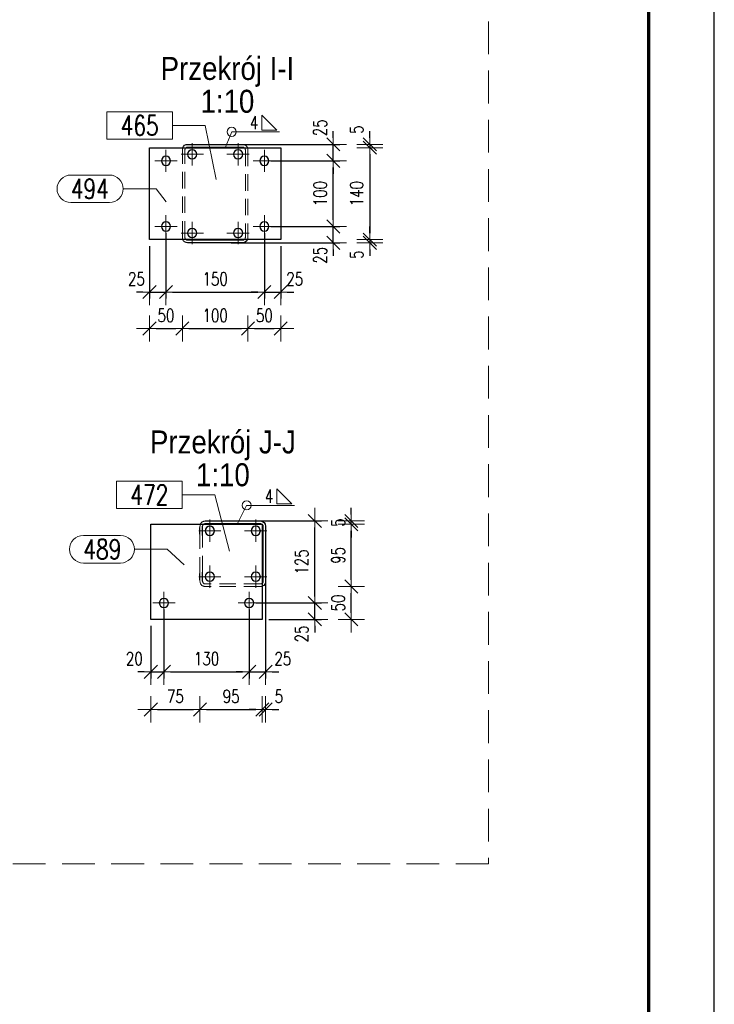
# Model space of a CAD drawing. Header units: millimetres. Extents: x -877 to 135, y 14151 to 14821.
# Tile 29 of 46: x 24 to 129, y 14301 to 14451. Entities that reach past the tile are written whole.
import ezdxf
from ezdxf.enums import TextEntityAlignment as Align

# ---------------------------------------------------------------- set-up
doc = ezdxf.new("R2010")
doc.units = ezdxf.units.MM
doc.header["$LTSCALE"] = 10
doc.linetypes.add('HIDDEN', pattern=[0.375, 0.25, -0.125])
doc.linetypes.add('MITTE', pattern=[2, 1.25, -0.25, 0.25, -0.25])
doc.layers.get('Defpoints').update_dxf_attribs({"color": 1})
doc.layers.add('_FORMATKA', color=8, linetype='Continuous', plot=False)
for name, color, linetype, lineweight in [('_RAMKA', 7, 'Continuous', 35), ('PS_Bolt', 4, 'Continuous', 13), ('PS_DIM', 4, 'Continuous', 13), ('PS_Hidden', 2, 'HIDDEN', 9), ('PS_Mid', 5, 'MITTE', 15), ('PS_Pos', 1, 'Continuous', 15), ('PS_SOLID', 7, 'Continuous', 30), ('PS_TEXT', 3, 'Continuous', 18), ('PS_Weld', 1, 'Continuous', 9)]:
    doc.layers.add(name, color=color, linetype=linetype, lineweight=lineweight)
doc.styles.add('ARIAL', font='arial.ttf')
doc.styles.add('gil', font='txt', dxfattribs={"width": 0.9})
doc.styles.add('simplex', font='simplex.shx', dxfattribs={"width": 0.75})
doc.dimstyles.new('1_10_PRZ', dxfattribs={"dimtxt": 2, "dimasz": 1, "dimexe": 2, "dimexo": 5, "dimgap": 1, "dimtad": 1, "dimdec": 0, "dimlfac": 10, "dimtxsty": 'simplex', "dimblk": 'dimznak', "dimcen": 2, "dimse1": 1, "dimse2": 1, "dimclrt": 3, "dimadec": 1, "dimazin": 0, "dimtfac": 1, "dimtdec": 0, "dimtix": 1, "dimtmove": 2, "dimatfit": 3, "dimldrblk": 'dim-grot', "dimfxl": 1, "dimarcsym": 0})
doc.dimstyles.new('1_10_SC', dxfattribs={"dimtxt": 2, "dimasz": 1, "dimexe": 1, "dimexo": 1, "dimgap": 1, "dimtad": 1, "dimdec": 0, "dimlfac": 10, "dimtxsty": 'simplex', "dimblk": 'dimznak', "dimcen": 2, "dimclrd": 256, "dimclre": 256, "dimclrt": 3, "dimadec": 1, "dimazin": 0, "dimtfac": 1, "dimtdec": 0, "dimtix": 1, "dimtmove": 2, "dimatfit": 3, "dimldrblk": 'dim-grot', "dimfxl": 1, "dimarcsym": 0})

# ---------------------------------------------------------------- blocks, each defined once
blk = doc.blocks.new('*X383')
at = {"color": 4, "linetype": 'Continuous'}
for p, q in [((940.76, 14645.6), (941.96, 14644.64)), ((941.96, 14644.64), (940.76, 14643.68)), ((944.76, 14644.64), (940.76, 14644.64)), ((944.76, 14645.6), (943.56, 14644.64)), ((943.56, 14644.64), (944.76, 14643.68))]:
    blk.add_line(p, q, dxfattribs=at)
blk = doc.blocks.new('*X384')
at = {"color": 4, "linetype": 'Continuous'}
blk.add_line((995.66, 14645.14), (995.66, 14645.14), dxfattribs=at)
blk.add_line((995.66, 14645.14), (995.66, 14645.14), dxfattribs=at)
blk.add_line((995.66, 14645.14), (995.66, 14645.14), dxfattribs=at)
blk.add_line((995.66, 14645.14), (995.66, 14645.14), dxfattribs=at)
blk.add_line((995.66, 14645.14), (995.66, 14645.14), dxfattribs=at)
blk = doc.blocks.new('*X385')
at = {"color": 4, "linetype": 'Continuous'}
for p, q in [((940.76, 14645.6), (941.96, 14644.64)), ((941.96, 14644.64), (940.76, 14643.68)), ((944.76, 14644.64), (940.76, 14644.64)), ((944.76, 14645.6), (943.56, 14644.64)), ((943.56, 14644.64), (944.76, 14643.68))]:
    blk.add_line(p, q, dxfattribs=at)
blk = doc.blocks.new('*X386')
at = {"color": 4, "linetype": 'Continuous'}
blk.add_line((995.66, 14654.14), (995.66, 14654.14), dxfattribs=at)
blk.add_line((995.66, 14654.14), (995.66, 14654.14), dxfattribs=at)
blk.add_line((995.66, 14654.14), (995.66, 14654.14), dxfattribs=at)
blk.add_line((995.66, 14654.14), (995.66, 14654.14), dxfattribs=at)
blk.add_line((995.66, 14654.14), (995.66, 14654.14), dxfattribs=at)
blk = doc.blocks.new('*X387')
at = {"color": 4, "linetype": 'Continuous'}
for p, q in [((940.76, 14655.6), (941.96, 14654.64)), ((944.76, 14655.6), (943.56, 14654.64)), ((941.96, 14654.64), (940.76, 14653.68)), ((944.76, 14654.64), (940.76, 14654.64)), ((943.56, 14654.64), (944.76, 14653.68))]:
    blk.add_line(p, q, dxfattribs=at)
blk = doc.blocks.new('*X388')
at = {"color": 4, "linetype": 'Continuous'}
for p, q in [((940.76, 14655.6), (941.96, 14654.64)), ((944.76, 14655.6), (943.56, 14654.64)), ((941.96, 14654.64), (940.76, 14653.68)), ((944.76, 14654.64), (940.76, 14654.64)), ((943.56, 14654.64), (944.76, 14653.68))]:
    blk.add_line(p, q, dxfattribs=at)
blk = doc.blocks.new('dimznak')
at = {"color": 0}
for points in [[(0, 2), (0, -2)], [(-2, 0), (2, 0)]]:
    blk.add_lwpolyline(points, dxfattribs=at)
at = {"color": 2}
blk.add_lwpolyline([(1, 1), (-1, -1)], dxfattribs=at)
blk = doc.blocks.new('*D389')
at = {"layer": 'Defpoints', "color": 0, "transparency": 16777216}
for p in [(45.86, 14419.71), (43.36, 14417.71), (45.86, 14409.71)]:
    blk.add_point(p, dxfattribs=at)
at = {"layer": 'PS_DIM', "lineweight": -2, "transparency": 16777216}
for p, q in [((45.86, 14418.71), (45.86, 14408.71)), ((43.36, 14416.71), (43.36, 14408.71)), ((42.36, 14409.71), (41.36, 14409.71)), ((43.36, 14409.71), (45.86, 14409.71)), ((46.86, 14409.71), (47.86, 14409.71))]:
    blk.add_line(p, q, dxfattribs=at)
blk.add_blockref('dimznak', (43.36, 14409.71), dxfattribs=at)
at = {"layer": 'PS_DIM', "lineweight": -2, "transparency": 16777216, "rotation": 180}
blk.add_blockref('dimznak', (45.86, 14409.71), dxfattribs=at)
at = {"layer": 'PS_DIM', "color": 3, "transparency": 16777216, "insert": (41.36, 14411.71), "char_height": 2, "attachment_point": 5, "style": 'simplex'}
blk.add_mtext('25', dxfattribs=at)
blk = doc.blocks.new('dim-grot')
blk.add_hatch(color=256).paths.add_polyline_path([(0, 0), (-2, 0.5), (-2, -0.5)])
blk.add_lwpolyline([(0, 0), (-2, 0.5), (-2, -0.5), (0, 0)])
blk = doc.blocks.new('*D390')
at = {"layer": 'Defpoints', "color": 0, "transparency": 16777216}
for p in [(45.86, 14419.71), (60.86, 14419.71), (60.86, 14409.71)]:
    blk.add_point(p, dxfattribs=at)
at = {"layer": 'PS_DIM', "lineweight": -2, "transparency": 16777216}
for p, q in [((45.86, 14418.71), (45.86, 14408.71)), ((60.86, 14418.71), (60.86, 14408.71)), ((46.86, 14409.71), (59.86, 14409.71))]:
    blk.add_line(p, q, dxfattribs=at)
at = {"layer": 'PS_DIM', "lineweight": -2, "transparency": 16777216, "rotation": 180}
blk.add_blockref('dimznak', (45.86, 14409.71), dxfattribs=at)
at = {"layer": 'PS_DIM', "lineweight": -2, "transparency": 16777216}
blk.add_blockref('dimznak', (60.86, 14409.71), dxfattribs=at)
at = {"layer": 'PS_DIM', "color": 3, "transparency": 16777216, "insert": (53.36, 14411.71), "char_height": 2, "attachment_point": 5, "style": 'simplex'}
blk.add_mtext('150', dxfattribs=at)
blk = doc.blocks.new('*D391')
at = {"layer": 'Defpoints', "color": 0, "transparency": 16777216}
for p in [(60.86, 14419.71), (63.36, 14417.71), (63.36, 14409.71)]:
    blk.add_point(p, dxfattribs=at)
at = {"layer": 'PS_DIM', "lineweight": -2, "transparency": 16777216}
for p, q in [((60.86, 14418.71), (60.86, 14408.71)), ((63.36, 14416.71), (63.36, 14408.71)), ((59.86, 14409.71), (58.86, 14409.71)), ((60.86, 14409.71), (63.36, 14409.71)), ((64.36, 14409.71), (65.36, 14409.71))]:
    blk.add_line(p, q, dxfattribs=at)
blk.add_blockref('dimznak', (60.86, 14409.71), dxfattribs=at)
at = {"layer": 'PS_DIM', "lineweight": -2, "transparency": 16777216, "rotation": 180}
blk.add_blockref('dimznak', (63.36, 14409.71), dxfattribs=at)
at = {"layer": 'PS_DIM', "color": 3, "transparency": 16777216, "insert": (65.49, 14411.71), "char_height": 2, "attachment_point": 5, "style": 'simplex'}
blk.add_mtext('25', dxfattribs=at)
blk = doc.blocks.new('*D392')
at = {"layer": 'Defpoints', "color": 0, "transparency": 16777216}
for p in [(48.36, 14422.31), (43.36, 14417.71), (48.36, 14404.15)]:
    blk.add_point(p, dxfattribs=at)
at = {"layer": 'PS_DIM', "color": 0, "lineweight": -2, "transparency": 16777216}
blk.add_line((44.36, 14404.15), (47.36, 14404.15), dxfattribs=at)
at = {"layer": 'PS_DIM', "color": 0, "lineweight": -2, "transparency": 16777216, "rotation": 180}
blk.add_blockref('dimznak', (43.36, 14404.15), dxfattribs=at)
at = {"layer": 'PS_DIM', "color": 0, "lineweight": -2, "transparency": 16777216}
blk.add_blockref('dimznak', (48.36, 14404.15), dxfattribs=at)
at = {"layer": 'PS_DIM', "color": 3, "transparency": 16777216, "insert": (45.86, 14406.15), "char_height": 2, "attachment_point": 5, "style": 'simplex'}
blk.add_mtext('50', dxfattribs=at)
blk = doc.blocks.new('*D393')
at = {"layer": 'Defpoints', "color": 0, "transparency": 16777216}
for p in [(58.36, 14423.44), (48.36, 14422.31), (58.36, 14404.15)]:
    blk.add_point(p, dxfattribs=at)
at = {"layer": 'PS_DIM', "color": 0, "lineweight": -2, "transparency": 16777216}
blk.add_line((49.36, 14404.15), (57.36, 14404.15), dxfattribs=at)
at = {"layer": 'PS_DIM', "color": 0, "lineweight": -2, "transparency": 16777216, "rotation": 180}
blk.add_blockref('dimznak', (48.36, 14404.15), dxfattribs=at)
at = {"layer": 'PS_DIM', "color": 0, "lineweight": -2, "transparency": 16777216}
blk.add_blockref('dimznak', (58.36, 14404.15), dxfattribs=at)
at = {"layer": 'PS_DIM', "color": 3, "transparency": 16777216, "insert": (53.36, 14406.15), "char_height": 2, "attachment_point": 5, "style": 'simplex'}
blk.add_mtext('100', dxfattribs=at)
blk = doc.blocks.new('*D394')
at = {"layer": 'Defpoints', "color": 0, "transparency": 16777216}
for p in [(58.36, 14423.44), (63.36, 14417.71), (63.36, 14404.15)]:
    blk.add_point(p, dxfattribs=at)
at = {"layer": 'PS_DIM', "color": 0, "lineweight": -2, "transparency": 16777216}
blk.add_line((59.36, 14404.15), (62.36, 14404.15), dxfattribs=at)
at = {"layer": 'PS_DIM', "color": 0, "lineweight": -2, "transparency": 16777216, "rotation": 180}
blk.add_blockref('dimznak', (58.36, 14404.15), dxfattribs=at)
at = {"layer": 'PS_DIM', "color": 0, "lineweight": -2, "transparency": 16777216}
blk.add_blockref('dimznak', (63.36, 14404.15), dxfattribs=at)
at = {"layer": 'PS_DIM', "color": 3, "transparency": 16777216, "insert": (60.86, 14406.15), "char_height": 2, "attachment_point": 5, "style": 'simplex'}
blk.add_mtext('50', dxfattribs=at)
blk = doc.blocks.new('*D395')
at = {"layer": 'Defpoints', "color": 0, "transparency": 16777216}
for p in [(60.86, 14419.71), (71.36, 14419.71), (54.79, 14417.21)]:
    blk.add_point(p, dxfattribs=at)
at = {"layer": 'PS_DIM', "lineweight": -2, "transparency": 16777216}
for p, q in [((71.36, 14420.71), (71.36, 14421.71)), ((61.86, 14419.71), (72.36, 14419.71)), ((71.36, 14417.21), (71.36, 14419.71)), ((55.79, 14417.21), (72.36, 14417.21)), ((71.36, 14416.21), (71.36, 14415.21))]:
    blk.add_line(p, q, dxfattribs=at)
for p, rotation in [((71.36, 14419.71), 270), ((71.36, 14417.21), 90)]:
    blk.add_blockref('dimznak', p, dxfattribs=dict(at, rotation=rotation))
at = {"layer": 'PS_DIM', "color": 3, "transparency": 16777216, "insert": (69.36, 14415.32), "char_height": 2, "attachment_point": 5, "rotation": 90, "style": 'simplex'}
blk.add_mtext('25', dxfattribs=at)
blk = doc.blocks.new('*D396')
at = {"layer": 'Defpoints', "color": 0, "transparency": 16777216}
for p in [(60.86, 14429.71), (71.36, 14429.71), (60.86, 14419.71)]:
    blk.add_point(p, dxfattribs=at)
at = {"layer": 'PS_DIM', "lineweight": -2, "transparency": 16777216}
for p, q in [((61.86, 14429.71), (72.36, 14429.71)), ((71.36, 14420.71), (71.36, 14428.71)), ((61.86, 14419.71), (72.36, 14419.71))]:
    blk.add_line(p, q, dxfattribs=at)
for p, rotation in [((71.36, 14429.71), 90), ((71.36, 14419.71), 270)]:
    blk.add_blockref('dimznak', p, dxfattribs=dict(at, rotation=rotation))
at = {"layer": 'PS_DIM', "color": 3, "transparency": 16777216, "insert": (69.36, 14424.71), "char_height": 2, "attachment_point": 5, "rotation": 90, "style": 'simplex'}
blk.add_mtext('100', dxfattribs=at)
blk = doc.blocks.new('*D397')
at = {"layer": 'Defpoints', "color": 0, "transparency": 16777216}
for p in [(53.36, 14432.21), (71.36, 14432.21), (60.86, 14429.71)]:
    blk.add_point(p, dxfattribs=at)
at = {"layer": 'PS_DIM', "lineweight": -2, "transparency": 16777216}
for p, q in [((71.36, 14433.21), (71.36, 14434.21)), ((54.36, 14432.21), (72.36, 14432.21)), ((71.36, 14429.71), (71.36, 14432.21)), ((61.86, 14429.71), (72.36, 14429.71)), ((71.36, 14428.71), (71.36, 14427.71))]:
    blk.add_line(p, q, dxfattribs=at)
for p, rotation in [((71.36, 14432.21), 270), ((71.36, 14429.71), 90)]:
    blk.add_blockref('dimznak', p, dxfattribs=dict(at, rotation=rotation))
at = {"layer": 'PS_DIM', "color": 3, "transparency": 16777216, "insert": (69.36, 14434.75), "char_height": 2, "attachment_point": 5, "rotation": 90, "style": 'simplex'}
blk.add_mtext('25', dxfattribs=at)
blk = doc.blocks.new('*D398')
at = {"layer": 'Defpoints', "color": 0, "transparency": 16777216}
for p in [(53.36, 14432.21), (63.36, 14431.71), (76.93, 14431.71)]:
    blk.add_point(p, dxfattribs=at)
at = {"layer": 'PS_DIM', "color": 0, "lineweight": -2, "transparency": 16777216}
for p, q in [((76.93, 14433.21), (76.93, 14434.21)), ((76.93, 14432.21), (76.93, 14431.71)), ((76.93, 14430.71), (76.93, 14429.71))]:
    blk.add_line(p, q, dxfattribs=at)
for p, rotation in [((76.93, 14432.21), 270), ((76.93, 14431.71), 90)]:
    blk.add_blockref('dimznak', p, dxfattribs=dict(at, rotation=rotation))
at = {"layer": 'PS_DIM', "color": 3, "transparency": 16777216, "insert": (74.93, 14434.47), "char_height": 2, "attachment_point": 5, "rotation": 90, "style": 'simplex'}
blk.add_mtext('5', dxfattribs=at)
blk = doc.blocks.new('*D399')
at = {"layer": 'Defpoints', "color": 0, "transparency": 16777216}
for p in [(63.36, 14431.71), (63.36, 14417.71), (76.93, 14417.71)]:
    blk.add_point(p, dxfattribs=at)
at = {"layer": 'PS_DIM', "color": 0, "lineweight": -2, "transparency": 16777216}
blk.add_line((76.93, 14430.71), (76.93, 14418.71), dxfattribs=at)
for p, rotation in [((76.93, 14431.71), 90), ((76.93, 14417.71), 270)]:
    blk.add_blockref('dimznak', p, dxfattribs=dict(at, rotation=rotation))
at = {"layer": 'PS_DIM', "color": 3, "transparency": 16777216, "insert": (74.93, 14424.71), "char_height": 2, "attachment_point": 5, "rotation": 90, "style": 'simplex'}
blk.add_mtext('140', dxfattribs=at)
blk = doc.blocks.new('*D400')
at = {"layer": 'Defpoints', "color": 0, "transparency": 16777216}
for p in [(53.36, 14417.21), (63.36, 14417.71), (76.93, 14417.21)]:
    blk.add_point(p, dxfattribs=at)
at = {"layer": 'PS_DIM', "color": 0, "lineweight": -2, "transparency": 16777216}
for p, q in [((76.93, 14418.71), (76.93, 14419.71)), ((76.93, 14417.71), (76.93, 14417.21)), ((76.93, 14416.21), (76.93, 14415.21))]:
    blk.add_line(p, q, dxfattribs=at)
for p, rotation in [((76.93, 14417.71), 270), ((76.93, 14417.21), 90)]:
    blk.add_blockref('dimznak', p, dxfattribs=dict(at, rotation=rotation))
at = {"layer": 'PS_DIM', "color": 3, "transparency": 16777216, "insert": (74.93, 14415.41), "char_height": 2, "attachment_point": 5, "rotation": 90, "style": 'simplex'}
blk.add_mtext('5', dxfattribs=at)
blk = doc.blocks.new('Przekrój')
at = {"layer": 'PS_DIM', "style": 'ARIAL', "flags": 4}
for tag, p in [('PRZEKRÓJ', (7.89, 7.75)), ('SKALA', (7.89, 1.75))]:
    blk.add_attdef(tag, text='', height=3.5, dxfattribs=at).set_placement(p, align=Align.MIDDLE_CENTER)
blk = doc.blocks.new('*U279')
at = {"layer": '_FORMATKA', "lineweight": -3}
blk.add_lwpolyline([(-1000, 0), (0, 0), (0, 594), (-1000, 594)], close=True, dxfattribs=at)
at = {"layer": '_RAMKA', "lineweight": -3, "const_width": 0.5}
blk.add_lwpolyline([(-970, 10), (-10, 10), (-10, 584), (-970, 584)], close=True, dxfattribs=at)
blk = doc.blocks.new('*D579')
at = {"layer": 'Defpoints', "color": 0, "transparency": 16777216}
for p in [(45.55, 14362.32, 51.09), (43.55, 14359.82, 51.09), (45.55, 14351.82)]:
    blk.add_point(p, dxfattribs=at)
at = {"layer": 'PS_DIM', "lineweight": -2, "transparency": 16777216}
for p, q in [((45.55, 14361.32), (45.55, 14350.82)), ((43.55, 14358.82), (43.55, 14350.82)), ((42.55, 14351.82), (41.55, 14351.82)), ((43.55, 14351.82), (45.55, 14351.82)), ((46.55, 14351.82), (47.55, 14351.82))]:
    blk.add_line(p, q, dxfattribs=at)
blk.add_blockref('dimznak', (43.55, 14351.82), dxfattribs=at)
at = {"layer": 'PS_DIM', "lineweight": -2, "transparency": 16777216, "rotation": 180}
blk.add_blockref('dimznak', (45.55, 14351.82), dxfattribs=at)
at = {"layer": 'PS_DIM', "color": 3, "transparency": 16777216, "insert": (41.04, 14353.82), "char_height": 2, "attachment_point": 5, "style": 'simplex'}
blk.add_mtext('20', dxfattribs=at)
blk = doc.blocks.new('*D580')
at = {"layer": 'Defpoints', "color": 0, "transparency": 16777216}
for p in [(45.55, 14362.32, 51.09), (58.55, 14362.32, 51.09), (58.55, 14351.82)]:
    blk.add_point(p, dxfattribs=at)
at = {"layer": 'PS_DIM', "lineweight": -2, "transparency": 16777216}
for p, q in [((45.55, 14361.32), (45.55, 14350.82)), ((58.55, 14361.32), (58.55, 14350.82)), ((46.55, 14351.82), (57.55, 14351.82))]:
    blk.add_line(p, q, dxfattribs=at)
at = {"layer": 'PS_DIM', "lineweight": -2, "transparency": 16777216, "rotation": 180}
blk.add_blockref('dimznak', (45.55, 14351.82), dxfattribs=at)
at = {"layer": 'PS_DIM', "lineweight": -2, "transparency": 16777216}
blk.add_blockref('dimznak', (58.55, 14351.82), dxfattribs=at)
at = {"layer": 'PS_DIM', "color": 3, "transparency": 16777216, "insert": (52.05, 14353.82), "char_height": 2, "attachment_point": 5, "style": 'simplex'}
blk.add_mtext('130', dxfattribs=at)
blk = doc.blocks.new('*D581')
at = {"layer": 'Defpoints', "color": 0, "transparency": 16777216}
for p in [(61.05, 14368.18, 51.09), (58.55, 14362.32, 51.09), (61.05, 14351.82)]:
    blk.add_point(p, dxfattribs=at)
at = {"layer": 'PS_DIM', "lineweight": -2, "transparency": 16777216}
for p, q in [((61.05, 14367.18), (61.05, 14350.82)), ((58.55, 14361.32), (58.55, 14350.82)), ((57.55, 14351.82), (56.55, 14351.82)), ((58.55, 14351.82), (61.05, 14351.82)), ((62.05, 14351.82), (63.05, 14351.82))]:
    blk.add_line(p, q, dxfattribs=at)
blk.add_blockref('dimznak', (58.55, 14351.82), dxfattribs=at)
at = {"layer": 'PS_DIM', "lineweight": -2, "transparency": 16777216, "rotation": 180}
blk.add_blockref('dimznak', (61.05, 14351.82), dxfattribs=at)
at = {"layer": 'PS_DIM', "color": 3, "transparency": 16777216, "insert": (63.67, 14353.82), "char_height": 2, "attachment_point": 5, "style": 'simplex'}
blk.add_mtext('25', dxfattribs=at)
blk = doc.blocks.new('*D582')
at = {"layer": 'Defpoints', "color": 0, "transparency": 16777216}
for p in [(58.55, 14362.32, 51.09), (68.55, 14362.32), (60.55, 14359.82, 51.09)]:
    blk.add_point(p, dxfattribs=at)
at = {"layer": 'PS_DIM', "lineweight": -2, "transparency": 16777216}
for p, q in [((68.55, 14363.32), (68.55, 14364.32)), ((59.55, 14362.32), (69.55, 14362.32)), ((68.55, 14359.82), (68.55, 14362.32)), ((61.55, 14359.82), (69.55, 14359.82)), ((68.55, 14358.82), (68.55, 14357.82))]:
    blk.add_line(p, q, dxfattribs=at)
for p, rotation in [((68.55, 14362.32), 270), ((68.55, 14359.82), 90)]:
    blk.add_blockref('dimznak', p, dxfattribs=dict(at, rotation=rotation))
at = {"layer": 'PS_DIM', "color": 3, "transparency": 16777216, "insert": (66.55, 14357.6), "char_height": 2, "attachment_point": 5, "rotation": 90, "style": 'simplex'}
blk.add_mtext('25', dxfattribs=at)
blk = doc.blocks.new('*D583')
at = {"layer": 'Defpoints', "color": 0, "transparency": 16777216}
for p in [(56.53, 14374.82, 51.09), (68.55, 14374.82), (58.55, 14362.32, 51.09)]:
    blk.add_point(p, dxfattribs=at)
at = {"layer": 'PS_DIM', "lineweight": -2, "transparency": 16777216}
for p, q in [((57.53, 14374.82), (69.55, 14374.82)), ((68.55, 14363.32), (68.55, 14373.82)), ((59.55, 14362.32), (69.55, 14362.32))]:
    blk.add_line(p, q, dxfattribs=at)
for p, rotation in [((68.55, 14374.82), 90), ((68.55, 14362.32), 270)]:
    blk.add_blockref('dimznak', p, dxfattribs=dict(at, rotation=rotation))
at = {"layer": 'PS_DIM', "color": 3, "transparency": 16777216, "insert": (66.55, 14368.57), "char_height": 2, "attachment_point": 5, "rotation": 90, "style": 'simplex'}
blk.add_mtext('125', dxfattribs=at)
blk = doc.blocks.new('*D584')
at = {"layer": 'Defpoints', "color": 0, "transparency": 16777216}
for p in [(56.05, 14364.82, 51.09), (74.1, 14364.82), (60.55, 14359.82, 51.09)]:
    blk.add_point(p, dxfattribs=at)
at = {"layer": 'PS_DIM', "color": 0, "lineweight": -2, "transparency": 16777216}
blk.add_line((74.1, 14360.82), (74.1, 14363.82), dxfattribs=at)
for p, rotation in [((74.1, 14364.82), 90), ((74.1, 14359.82), 270)]:
    blk.add_blockref('dimznak', p, dxfattribs=dict(at, rotation=rotation))
at = {"layer": 'PS_DIM', "color": 3, "transparency": 16777216, "insert": (72.1, 14362.32), "char_height": 2, "attachment_point": 5, "rotation": 90, "style": 'simplex'}
blk.add_mtext('50', dxfattribs=at)
blk = doc.blocks.new('*D585')
at = {"layer": 'Defpoints', "color": 0, "transparency": 16777216}
for p in [(56.05, 14374.32, 51.09), (74.1, 14374.32), (56.05, 14364.82, 51.09)]:
    blk.add_point(p, dxfattribs=at)
at = {"layer": 'PS_DIM', "color": 0, "lineweight": -2, "transparency": 16777216}
blk.add_line((74.1, 14365.82), (74.1, 14373.32), dxfattribs=at)
for p, rotation in [((74.1, 14374.32), 90), ((74.1, 14364.82), 270)]:
    blk.add_blockref('dimznak', p, dxfattribs=dict(at, rotation=rotation))
at = {"layer": 'PS_DIM', "color": 3, "transparency": 16777216, "insert": (72.1, 14369.57), "char_height": 2, "attachment_point": 5, "rotation": 90, "style": 'simplex'}
blk.add_mtext('95', dxfattribs=at)
blk = doc.blocks.new('*D591')
at = {"layer": 'Defpoints', "color": 0, "transparency": 16777216}
for p in [(56.05, 14374.82), (74.1, 14374.82), (56.05, 14374.32)]:
    blk.add_point(p, dxfattribs=at)
at = {"layer": 'PS_DIM', "color": 0, "lineweight": -2, "transparency": 16777216}
for p, q in [((74.1, 14375.82), (74.1, 14376.82)), ((74.1, 14374.32), (74.1, 14374.82)), ((74.1, 14373.32), (74.1, 14372.32))]:
    blk.add_line(p, q, dxfattribs=at)
for p, rotation in [((74.1, 14374.82), 270), ((74.1, 14374.32), 90)]:
    blk.add_blockref('dimznak', p, dxfattribs=dict(at, rotation=rotation))
at = {"layer": 'PS_DIM', "color": 3, "transparency": 16777216, "insert": (72.1, 14374.57), "char_height": 2, "attachment_point": 5, "rotation": 90, "style": 'simplex'}
blk.add_mtext('5', dxfattribs=at)
blk = doc.blocks.new('*D592')
at = {"layer": 'Defpoints', "color": 0, "transparency": 16777216}
for p in [(51.05, 14368.55), (43.55, 14359.82), (51.05, 14346.09)]:
    blk.add_point(p, dxfattribs=at)
at = {"layer": 'PS_DIM', "color": 0, "lineweight": -2, "transparency": 16777216}
blk.add_line((44.55, 14346.09), (50.05, 14346.09), dxfattribs=at)
at = {"layer": 'PS_DIM', "color": 0, "lineweight": -2, "transparency": 16777216, "rotation": 180}
blk.add_blockref('dimznak', (43.55, 14346.09), dxfattribs=at)
at = {"layer": 'PS_DIM', "color": 0, "lineweight": -2, "transparency": 16777216}
blk.add_blockref('dimznak', (51.05, 14346.09), dxfattribs=at)
at = {"layer": 'PS_DIM', "color": 3, "transparency": 16777216, "insert": (47.3, 14348.09), "char_height": 2, "attachment_point": 5, "style": 'simplex'}
blk.add_mtext('75', dxfattribs=at)
blk = doc.blocks.new('*D593')
at = {"layer": 'Defpoints', "color": 0, "transparency": 16777216}
for p in [(51.05, 14368.55), (60.55, 14359.82), (60.55, 14346.09)]:
    blk.add_point(p, dxfattribs=at)
at = {"layer": 'PS_DIM', "color": 0, "lineweight": -2, "transparency": 16777216}
blk.add_line((52.05, 14346.09), (59.55, 14346.09), dxfattribs=at)
at = {"layer": 'PS_DIM', "color": 0, "lineweight": -2, "transparency": 16777216, "rotation": 180}
blk.add_blockref('dimznak', (51.05, 14346.09), dxfattribs=at)
at = {"layer": 'PS_DIM', "color": 0, "lineweight": -2, "transparency": 16777216}
blk.add_blockref('dimznak', (60.55, 14346.09), dxfattribs=at)
at = {"layer": 'PS_DIM', "color": 3, "transparency": 16777216, "insert": (55.8, 14348.09), "char_height": 2, "attachment_point": 5, "style": 'simplex'}
blk.add_mtext('95', dxfattribs=at)
blk = doc.blocks.new('*D594')
at = {"layer": 'Defpoints', "color": 0, "transparency": 16777216}
for p in [(61.05, 14369.82), (60.55, 14359.82), (61.05, 14346.09)]:
    blk.add_point(p, dxfattribs=at)
at = {"layer": 'PS_DIM', "color": 0, "lineweight": -2, "transparency": 16777216}
for p, q in [((59.55, 14346.09), (58.55, 14346.09)), ((60.55, 14346.09), (61.05, 14346.09)), ((62.05, 14346.09), (63.05, 14346.09))]:
    blk.add_line(p, q, dxfattribs=at)
blk.add_blockref('dimznak', (60.55, 14346.09), dxfattribs=at)
at = {"layer": 'PS_DIM', "color": 0, "lineweight": -2, "transparency": 16777216, "rotation": 180}
blk.add_blockref('dimznak', (61.05, 14346.09), dxfattribs=at)
at = {"layer": 'PS_DIM', "color": 3, "transparency": 16777216, "insert": (63.07, 14348.09), "char_height": 2, "attachment_point": 5, "style": 'simplex'}
blk.add_mtext('5', dxfattribs=at)
blk = doc.blocks.new('*X1102')
at = {"color": 1}
for p, q in [((31.36, 14427.55), (37.25, 14427.55)), ((39.35, 14425.45), (44.35, 14425.45)), ((45.87, 14423.44), (44.35, 14425.45)), ((31.36, 14423.35), (37.25, 14423.35))]:
    blk.add_line(p, q, dxfattribs=at)
for centre, start, end in [((31.36, 14425.45), 90, 270), ((37.25, 14425.45), 270, 90)]:
    blk.add_arc(centre, 2.1, start, end, dxfattribs=at)
at = {"color": 30, "style": 'simplex', "width": 0.75}
blk.add_text('494', height=3, dxfattribs=at).set_placement((31.36, 14423.95))
blk = doc.blocks.new('*X1103')
at = {"color": 1}
for p, q in [((46.85, 14437.2), (36.86, 14437.2)), ((36.86, 14437.2), (36.86, 14433)), ((46.85, 14433), (46.85, 14437.2)), ((46.85, 14435.1), (51.85, 14435.1)), ((53.51, 14426.86), (51.85, 14435.1)), ((36.86, 14433), (46.85, 14433))]:
    blk.add_line(p, q, dxfattribs=at)
at = {"color": 30, "style": 'simplex', "width": 0.75}
blk.add_text('465', height=3, dxfattribs=at).set_placement((38.96, 14433.6))
blk = doc.blocks.new('*X1121')
at = {"color": 3}
for p, q in [((62.78, 14434.36), (60.48, 14436.66)), ((60.48, 14436.66), (60.48, 14434.36)), ((60.48, 14434.36), (62.78, 14434.36))]:
    blk.add_line(p, q, dxfattribs=at)
at = {"color": 9}
for p, q in [((54.89, 14431.71), (55.88, 14434.13)), ((55.88, 14434.13), (63.16, 14434.13))]:
    blk.add_line(p, q, dxfattribs=at)
blk.add_circle((55.88, 14434.13), 0.69, dxfattribs=at)
at = {"color": 2, "style": 'simplex', "width": 0.75}
blk.add_text('4', height=2, dxfattribs=at).set_placement((58.64, 14434.53))
blk = doc.blocks.new('*X1129')
at = {"color": 1}
for p, q in [((33.27, 14372.61, -51.09), (38.95, 14372.61, -51.09)), ((41.05, 14370.51, -51.09), (46.05, 14370.51, -51.09)), ((48.64, 14368.15, -51.09), (46.05, 14370.51, -51.09)), ((33.27, 14368.41, -51.09), (38.95, 14368.41, -51.09))]:
    blk.add_line(p, q, dxfattribs=at)
for centre, start, end in [((33.27, 14370.51, -51.09), 90, 270), ((38.95, 14370.51, -51.09), 270, 90)]:
    blk.add_arc(centre, 2.1, start, end, dxfattribs=at)
at = {"color": 30, "style": 'simplex', "width": 0.75}
blk.add_text('489', height=3, dxfattribs=at).set_placement((33.27, 14369.01, -51.09))
blk = doc.blocks.new('*X1130')
at = {"color": 1}
for p, q in [((48.33, 14380.9, -51.09), (38.34, 14380.9, -51.09)), ((38.34, 14380.9, -51.09), (38.34, 14376.7, -51.09)), ((48.33, 14376.7, -51.09), (48.33, 14380.9, -51.09)), ((48.33, 14378.8, -51.09), (53.33, 14378.8, -51.09)), ((55.54, 14370.22, -51.09), (53.33, 14378.8, -51.09)), ((38.34, 14376.7, -51.09), (48.33, 14376.7, -51.09))]:
    blk.add_line(p, q, dxfattribs=at)
at = {"color": 30, "style": 'simplex', "width": 0.75}
blk.add_text('472', height=3, dxfattribs=at).set_placement((40.44, 14377.3, -51.09))
blk = doc.blocks.new('*X1131')
at = {"color": 3}
for p, q in [((65.06, 14377.43), (62.76, 14379.73)), ((62.76, 14379.73), (62.76, 14377.43)), ((62.76, 14377.43), (65.06, 14377.43))]:
    blk.add_line(p, q, dxfattribs=at)
at = {"color": 9}
for p, q in [((56.73, 14374.32), (58.16, 14377.2)), ((58.16, 14377.2), (65.44, 14377.2))]:
    blk.add_line(p, q, dxfattribs=at)
blk.add_circle((58.16, 14377.2), 0.69, dxfattribs=at)
at = {"color": 2, "style": 'simplex', "width": 0.75}
blk.add_text('4', height=2, dxfattribs=at).set_placement((60.92, 14377.6))

msp = doc.modelspace()

# ---------------------------------------------------------------- linework, layer by layer
at = {"layer": 'PS_DIM', "color": 40, "linetype": 'HIDDEN', "ltscale": 2}
msp.add_lwpolyline([(-50.74, 14638.46), (95.02, 14638.46), (95.02, 14322.56), (-50.74, 14322.56)], close=True, dxfattribs=at)
at = {"layer": 'PS_Hidden', "color": 2, "linetype": 'HIDDEN', "extrusion": (1, 0, 2.22045e-16)}
for p, q in [((48.36, 14418.01), (48.36, 14431.41)), ((48.76, 14418.01), (48.76, 14431.41)), ((57.96, 14431.41), (57.96, 14418.01)), ((58.36, 14431.41), (58.36, 14418.01)), ((51.05, 14373.81), (51.05, 14374.02)), ((51.45, 14374.01), (51.45, 14374.02)), ((51.05, 14366.81), (51.05, 14372.83)), ((51.45, 14367.01), (51.45, 14372.62)), ((51.05, 14365.62), (51.05, 14365.83)), ((51.45, 14365.62), (51.45, 14365.62)), ((60.25, 14365.22), (51.85, 14365.22)), ((60.25, 14364.82), (51.85, 14364.82))]:
    msp.add_line(p, q, dxfattribs=at)
at = {"layer": 'PS_Hidden', "color": 2, "linetype": 'HIDDEN', "extrusion": (2.22045e-16, 0, -1)}
for centre, radius, start, end in [((-49.16, 14431.41), 0.8, 0, 22.0243), ((-49.16, 14431.41), 0.4, 0, 48.5904), ((-57.56, 14431.41), 0.4, 131.4096, 180), ((-57.56, 14431.41), 0.8, 157.9757, 180), ((-49.16, 14418.01), 0.8, 337.9757, 0), ((-49.16, 14418.01), 0.4, 311.4096, 0), ((-57.56, 14418.01), 0.4, 180, 228.5904), ((-57.56, 14418.01), 0.8, 180, 202.0243), ((-51.85, 14374.02), 0.8, 0, 22.0243), ((-51.85, 14374.02), 0.4, 0, 48.5904), ((-60.25, 14374.02), 0.4, 131.4096, 138.5904), ((-51.85, 14365.62), 0.8, 270, 0), ((-51.85, 14365.62), 0.4, 270, 0), ((-60.25, 14365.62), 0.4, 221.4096, 270), ((-60.25, 14365.62), 0.8, 247.9757, 270)]:
    msp.add_arc(centre, radius, start, end, dxfattribs=at)
at = {"layer": 'PS_Mid', "color": 5, "linetype": 'MITTE', "extrusion": (1, 0, 2.22045e-16)}
for p, q in [((49.86, 14429.01), (49.86, 14432.41)), ((56.86, 14429.01), (56.86, 14432.41)), ((45.86, 14428.01), (45.86, 14431.41)), ((51.56, 14430.71), (48.16, 14430.71)), ((58.56, 14430.71), (55.16, 14430.71)), ((60.86, 14428.01), (60.86, 14431.41)), ((47.56, 14429.71), (44.16, 14429.71)), ((62.56, 14429.71), (59.16, 14429.71)), ((45.86, 14418.01), (45.86, 14421.41)), ((60.86, 14418.01), (60.86, 14421.41)), ((47.56, 14419.71), (44.16, 14419.71)), ((49.86, 14417.01), (49.86, 14420.41)), ((56.86, 14417.01), (56.86, 14420.41)), ((62.56, 14419.71), (59.16, 14419.71)), ((51.56, 14418.71), (48.16, 14418.71)), ((58.56, 14418.71), (55.16, 14418.71)), ((52.55, 14371.62), (52.55, 14375.02)), ((59.55, 14371.62), (59.55, 14375.02)), ((54.25, 14373.32), (50.85, 14373.32)), ((61.25, 14373.32), (57.85, 14373.32)), ((52.55, 14364.62), (52.55, 14368.02)), ((59.55, 14364.62), (59.55, 14368.02)), ((54.25, 14366.32), (50.85, 14366.32)), ((61.25, 14366.32), (57.85, 14366.32)), ((45.55, 14360.62), (45.55, 14364.02)), ((58.55, 14360.62), (58.55, 14364.02)), ((47.25, 14362.32), (43.85, 14362.32)), ((60.25, 14362.32), (56.85, 14362.32))]:
    msp.add_line(p, q, dxfattribs=at)
at = {"layer": 'PS_SOLID', "color": 7, "linetype": 'Continuous', "extrusion": (1, 0, 2.22045e-16)}
for p, q in [((43.36, 14417.71), (43.36, 14431.71)), ((43.36, 14431.71), (63.36, 14431.71)), ((49.16, 14432.21), (57.56, 14432.21)), ((49.16, 14431.81), (57.56, 14431.81)), ((63.36, 14431.71), (63.36, 14417.71)), ((63.36, 14417.71), (43.36, 14417.71)), ((57.56, 14417.61), (49.16, 14417.61)), ((57.56, 14417.21), (49.16, 14417.21)), ((51.85, 14374.82), (60.25, 14374.82)), ((51.85, 14374.42), (60.25, 14374.42)), ((43.55, 14359.82), (43.55, 14374.32)), ((43.55, 14374.32), (60.55, 14374.32)), ((51.05, 14372.83), (51.05, 14373.81)), ((51.45, 14372.62), (51.45, 14374.01)), ((60.55, 14374.32), (60.55, 14359.82)), ((60.65, 14374.02), (60.65, 14365.62)), ((61.05, 14374.02), (61.05, 14365.62)), ((51.45, 14365.62), (51.45, 14367.01)), ((51.05, 14365.83), (51.05, 14366.81)), ((60.55, 14359.82), (43.55, 14359.82))]:
    msp.add_line(p, q, dxfattribs=at)
at = {"layer": 'PS_SOLID', "color": 7, "linetype": 'Continuous', "extrusion": (2.22045e-16, 0, -1)}
for centre in [(-45.86, 14429.71), (-49.86, 14430.71), (-56.86, 14430.71), (-60.86, 14429.71), (-45.86, 14419.71), (-60.86, 14419.71), (-49.86, 14418.71), (-56.86, 14418.71), (-52.55, 14373.32), (-59.55, 14373.32), (-52.55, 14366.32), (-59.55, 14366.32), (-45.55, 14362.32), (-58.55, 14362.32)]:
    msp.add_circle(centre, 0.7, dxfattribs=at)
for centre, radius, start, end in [((-49.16, 14431.41), 0.8, 22.0243, 90), ((-49.16, 14431.41), 0.4, 48.5904, 90), ((-57.56, 14431.41), 0.8, 90, 157.9757), ((-57.56, 14431.41), 0.4, 90, 131.4096), ((-49.16, 14418.01), 0.8, 270, 337.9757), ((-49.16, 14418.01), 0.4, 270, 311.4096), ((-57.56, 14418.01), 0.8, 202.0243, 270), ((-57.56, 14418.01), 0.4, 228.5904, 270), ((-51.85, 14374.02), 0.8, 22.0243, 90), ((-51.85, 14374.02), 0.4, 48.5904, 90), ((-60.25, 14374.02), 0.8, 90, 180), ((-60.25, 14374.02), 0.4, 90, 131.4096), ((-60.25, 14374.02), 0.4, 138.5904, 180), ((-60.25, 14365.62), 0.4, 180, 221.4096), ((-60.25, 14365.62), 0.8, 180, 247.9757)]:
    msp.add_arc(centre, radius, start, end, dxfattribs=at)

# ---------------------------------------------------------------- block references
at = {"layer": 'PS_Bolt', "color": 4, "extrusion": (1, 0, 2.22045e-16), "rotation": 270}
for name in ['*X387', '*X388', '*X386', '*X383', '*X385', '*X384']:
    msp.add_blockref(name, (-224.93, 932.82, 63.36), dxfattribs=at)
at = {"layer": 'PS_DIM'}
msp.add_blockref('*U279', (129.44, 14151.07), dxfattribs=at)
ref = msp.add_blockref('Przekrój', (47.35, 14433.24), dxfattribs=at)
ref.add_attrib('PRZEKRÓJ', 'Przekrój I-I', dxfattribs={"layer": 'PS_TEXT', "height": 3.5, "style": 'gil', "width": 0.9}).set_placement((55.23, 14440.99), align=Align.BOTTOM_CENTER)
ref.add_attrib('SKALA', '1:10', dxfattribs={"layer": 'PS_TEXT', "height": 3.5, "style": 'gil', "width": 0.9}).set_placement((55.23, 14435.99), align=Align.BOTTOM_CENTER)
ref = msp.add_blockref('Przekrój', (46.65, 14376.31), dxfattribs=at)
ref.add_attrib('PRZEKRÓJ', 'Przekrój J-J', dxfattribs={"layer": 'PS_TEXT', "height": 3.5, "style": 'gil', "width": 0.9}).set_placement((54.54, 14384.06), align=Align.BOTTOM_CENTER)
ref.add_attrib('SKALA', '1:10', dxfattribs={"layer": 'PS_TEXT', "height": 3.5, "style": 'gil', "width": 0.9}).set_placement((54.54, 14379.06), align=Align.BOTTOM_CENTER)
at = {"layer": 'PS_Pos'}
for name in ['*X1103', '*X1102', '*X1130', '*X1129']:
    msp.add_blockref(name, (0, 0), dxfattribs=at)
at = {"layer": 'PS_Weld'}
for name in ['*X1121', '*X1131']:
    msp.add_blockref(name, (0, 0), dxfattribs=at)

# ---------------------------------------------------------------- dimensions: what is measured, and where the dimension line sits
at = {"layer": 'PS_DIM'}
for base, p1, p2, dimstyle, picture, middle in [((71.36, 14432.21), (60.86, 14429.71), (53.36, 14432.21), '1_10_SC', '*D397', (69.36, 14434.75)), ((76.93, 14431.71), (53.36, 14432.21), (63.36, 14431.71), '1_10_PRZ', '*D398', (74.93, 14434.47)), ((71.36, 14419.71), (54.79, 14417.21), (60.86, 14419.71), '1_10_SC', '*D395', (69.36, 14415.32)), ((76.93, 14417.21), (63.36, 14417.71), (53.36, 14417.21), '1_10_PRZ', '*D400', (74.93, 14415.41)), ((68.55, 14362.32, -51.09), (60.55, 14359.82), (58.55, 14362.32), '1_10_SC', '*D582', (66.55, 14357.6, -51.09))]:
    dim = msp.add_linear_dim(base=base, p1=p1, p2=p2, angle=90, dimstyle=dimstyle, dxfattribs=at)
    dim.commit()
    dim.dimension.update_dxf_attribs({"geometry": picture, "text_midpoint": middle, "dimtype": 128})
for base, p1, p2, dimstyle, picture, middle in [((76.93, 14417.71), (63.36, 14431.71), (63.36, 14417.71), '1_10_PRZ', '*D399', (74.93, 14424.71)), ((71.36, 14429.71), (60.86, 14419.71), (60.86, 14429.71), '1_10_SC', '*D396', (69.36, 14424.71)), ((74.1, 14374.82), (56.05, 14374.32), (56.05, 14374.82), '1_10_PRZ', '*D591', (72.1, 14374.57)), ((74.1, 14374.32, -51.09), (56.05, 14364.82), (56.05, 14374.32), '1_10_PRZ', '*D585', (72.1, 14369.57, -51.09)), ((68.55, 14374.82, -51.09), (58.55, 14362.32), (56.53, 14374.82), '1_10_SC', '*D583', (66.55, 14368.57, -51.09)), ((74.1, 14364.82, -51.09), (60.55, 14359.82), (56.05, 14364.82), '1_10_PRZ', '*D584', (72.1, 14362.32, -51.09))]:
    dim = msp.add_linear_dim(base=base, p1=p1, p2=p2, angle=90, dimstyle=dimstyle, dxfattribs=at)
    dim.commit()
    dim.dimension.update_dxf_attribs({"geometry": picture, "text_midpoint": middle})
for base, p1, p2, dimstyle, picture, middle in [((58.36, 14404.15), (48.36, 14422.31), (58.36, 14423.44), '1_10_PRZ', '*D393', (53.36, 14406.15)), ((63.36, 14404.15), (58.36, 14423.44), (63.36, 14417.71), '1_10_PRZ', '*D394', (60.86, 14406.15)), ((48.36, 14404.15), (43.36, 14417.71), (48.36, 14422.31), '1_10_PRZ', '*D392', (45.86, 14406.15)), ((60.86, 14409.71), (45.86, 14419.71), (60.86, 14419.71), '1_10_SC', '*D390', (53.36, 14411.71)), ((51.05, 14346.09), (43.55, 14359.82), (51.05, 14368.55), '1_10_PRZ', '*D592', (47.3, 14348.09)), ((60.55, 14346.09), (51.05, 14368.55), (60.55, 14359.82), '1_10_PRZ', '*D593', (55.8, 14348.09)), ((58.55, 14351.82, -51.09), (45.55, 14362.32), (58.55, 14362.32), '1_10_SC', '*D580', (52.05, 14353.82, -51.09))]:
    dim = msp.add_linear_dim(base=base, p1=p1, p2=p2, dimstyle=dimstyle, dxfattribs=at)
    dim.commit()
    dim.dimension.update_dxf_attribs({"geometry": picture, "text_midpoint": middle})
for base, p1, p2, dimstyle, picture, middle in [((45.86, 14409.71), (43.36, 14417.71), (45.86, 14419.71), '1_10_SC', '*D389', (41.36, 14411.71)), ((63.36, 14409.71), (60.86, 14419.71), (63.36, 14417.71), '1_10_SC', '*D391', (65.49, 14411.71)), ((61.05, 14346.09), (60.55, 14359.82), (61.05, 14369.82), '1_10_PRZ', '*D594', (63.07, 14348.09)), ((61.05, 14351.82, -51.09), (58.55, 14362.32), (61.05, 14368.18), '1_10_SC', '*D581', (63.67, 14353.82, -51.09)), ((45.55, 14351.82, -51.09), (43.55, 14359.82), (45.55, 14362.32), '1_10_SC', '*D579', (41.04, 14353.82, -51.09))]:
    dim = msp.add_linear_dim(base=base, p1=p1, p2=p2, dimstyle=dimstyle, dxfattribs=at)
    dim.commit()
    dim.dimension.update_dxf_attribs({"geometry": picture, "text_midpoint": middle, "dimtype": 128})

doc.saveas('drawing.dxf')
